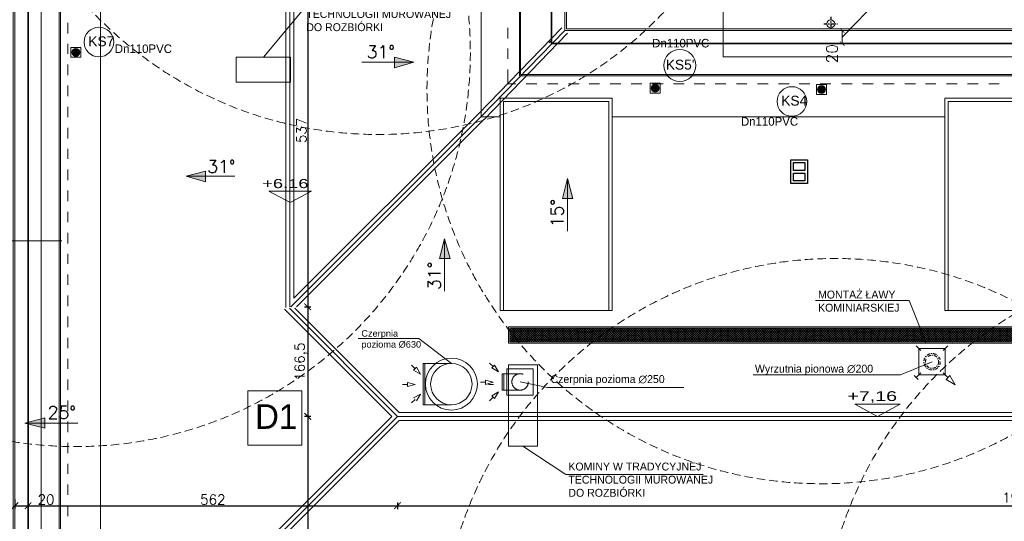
# Model space of a CAD drawing. Header units: millimetres. Extents: x -740 to 33545, y 5178 to 22494.
# Tile 69 of 250: x 13343 to 14840, y 6437 to 7201. Entities that reach past the tile are written whole.
import ezdxf
from ezdxf.lldxf.tags import DXFTag

# ---------------------------------------------------------------- set-up
doc = ezdxf.new("R2010")
doc.units = ezdxf.units.MM
doc.header["$MEASUREMENT"] = 0
for name, pattern in [('AUSGEZOGEN', [0]), ('DASH2', [19.05, 12.7, -6.35]), ('DASHDOT', [1, 0.5, -0.25, 0, -0.25]), ('DASHED2', [9.525, 6.35, -3.175]), ('STRICHPUNKTX2', [2, 1, -0.5, 0, -0.5])]:
    doc.linetypes.add(name, pattern=pattern)
doc.layers.get('Defpoints').update_dxf_attribs({"color": 252})
doc.layers.add('_B___I__', color=252, linetype='AUSGEZOGEN')
for name, color, linetype, lineweight in [('_IS_EKO_KS_Opis_piony', 7, 'Continuous', 15), ('_IS_EKO_KS_prow_w_bruzdach', 16, 'Continuous', 35), ('_IS_EKO_opis', 7, 'Continuous', 18), ('_IS_EKO_Wentylacja_Czerpnia', 252, 'Continuous', 20), ('_IS_EKO_Wentylacja_wyrzut', 252, 'Continuous', 20), ('A_l.przekrojowa', 252, 'Continuous', 30), ('A_l.przerywana', 252, 'ICAD_ISO03W100', 9), ('A_l.widokowa', 252, 'Continuous', 18), ('A_wymiarowanie', 252, 'Continuous', 9), ('k_wyburzenia widoczne', 252, 'PNEUMATIC2', 18), ('l. przerywana', 252, 'ICAD_ISO03W100', 9), ('l.przerywana', 252, 'ICAD_ISO03W100', 5), ('l.widokowa', 252, 'Continuous', 15), ('l.wypeĹ‚nien', 252, 'Continuous', 5), ('wymiarowanie', 252, 'Continuous', 9)]:
    doc.layers.add(name, color=color, linetype=linetype, lineweight=lineweight)
doc.styles.add('Arial', font='arial.ttf')
doc.styles.add('Arial$001H0', font='SIMPLEX')
doc.styles.add('PROFILE', font='GOTHIC.TTF', dxfattribs={"width": 0.8})
doc.styles.add('styl1', font='arial.ttf', dxfattribs={"height": 15})
doc.styles.add('styl2', font='simplex.shx')
doc.styles.add('TEKST WYMIAROWY', font='romans.shx', dxfattribs={"width": 0.6})
tags = doc.linetypes.add('ICAD_ISO03W100', pattern=[30, 12, -18]).pattern_tags.tags
tags[6:7] = [DXFTag(74, 4), DXFTag(75, 0), DXFTag(340, '0'), DXFTag(46, 1.0), DXFTag(50, 0.0), DXFTag(44, 0.0), DXFTag(45, 0.0)]
tags[4:5] = [DXFTag(74, 4), DXFTag(75, 0), DXFTag(340, '0'), DXFTag(46, 1.0), DXFTag(50, 0.0), DXFTag(44, 0.0), DXFTag(45, 0.0)]
doc.linetypes.add('PNEUMATIC2', pattern='A,0.5,-0.25,["//",Standard,S=0.2,R=0,X=-0.1,Y=-0.1],-0.25', length=1)
doc.dimstyles.new('Kopia I_1.100', dxfattribs={"dimtxt": 15, "dimasz": 10, "dimexe": 5, "dimexo": 1, "dimgap": 1.5, "dimtad": 1, "dimdec": 1, "dimrnd": 0.5, "dimtxsty": 'styl2', "dimblk": 'ARCHTICK', "dimcen": 5, "dimadec": 0, "dimazin": 0, "dimtfac": 1, "dimtdec": 1, "dimtmove": 0, "dimatfit": 3, "dimldrblk": 'ARCHTICK', "dimfxl": 0, "dimarcsym": 0})
doc.dimstyles.new('Skala 1-100', dxfattribs={"dimtxt": 17, "dimasz": 7, "dimexe": 1, "dimexo": 1, "dimgap": 1.5, "dimtad": 1, "dimdec": 1, "dimrnd": 0.5, "dimtxsty": 'styl2', "dimblk": 'ARCHTICK', "dimcen": 7, "dimadec": 0, "dimazin": 0, "dimtfac": 1, "dimtdec": 1, "dimtmove": 1, "dimatfit": 3, "dimldrblk": 'ARCHTICK', "dimfxl": 0, "dimlwd": -1, "dimlwe": -1, "dimarcsym": 0})

# ---------------------------------------------------------------- blocks, each defined once
blk = doc.blocks.new('_ArchTick')
at = {"color": 0, "linetype": 'ByBlock', "const_width": 0.15}
blk.add_lwpolyline([(-0.5, -0.5), (0.5, 0.5)], dxfattribs=at)
blk = doc.blocks.new('*D1316')
at = {"layer": 'Defpoints', "color": 0}
for p in [(14618.5, 7184.5), (14593.9, 7164.5), (14618.5, 7164.5)]:
    blk.add_point(p, dxfattribs=at)
at = {"layer": 'wymiarowanie', "color": 0}
for p, q in [((14608.9, 7184.5), (14592.9, 7184.5)), ((14593.9, 7184.5), (14593.9, 7164.5)), ((14608.9, 7164.5), (14592.9, 7164.5))]:
    blk.add_line(p, q, dxfattribs=at)
at = {"layer": 'wymiarowanie', "color": 0, "xscale": 7, "yscale": 7, "zscale": 7}
for p, rotation in [((14593.9, 7184.5), 90), ((14593.9, 7164.5), 270)]:
    blk.add_blockref('_ArchTick', p, dxfattribs=dict(at, rotation=rotation))
at = {"layer": 'wymiarowanie', "color": 0, "insert": (14578.5, 7149.2), "char_height": 17, "attachment_point": 5, "rotation": 90, "style": 'styl2'}
blk.add_mtext('20', dxfattribs=at)
blk = doc.blocks.new('*D1781')
at = {"layer": 'Defpoints', "color": 0}
for p in [(13336, 6497.7), (13356, 6497.7), (13356, 6461.2)]:
    blk.add_point(p, dxfattribs=at)
at = {"layer": 'wymiarowanie', "color": 0, "lineweight": -2}
for p, q in [((13336, 6471.2), (13336, 6456.2)), ((13356, 6471.2), (13356, 6456.2)), ((13336, 6461.2), (13356, 6461.2)), ((13356, 6461.2), (13395.7, 6461.2))]:
    blk.add_line(p, q, dxfattribs=at)
at = {"layer": 'wymiarowanie', "color": 0, "lineweight": -2, "xscale": 10, "yscale": 10, "zscale": 10, "rotation": 180}
blk.add_blockref('_ArchTick', (13336, 6461.2), dxfattribs=at)
at = {"layer": 'wymiarowanie', "color": 0, "lineweight": -2, "xscale": 10, "yscale": 10, "zscale": 10}
blk.add_blockref('_ArchTick', (13356, 6461.2), dxfattribs=at)
at = {"layer": 'wymiarowanie', "color": 0, "insert": (13383.3, 6470.6), "char_height": 15, "attachment_point": 5, "style": 'styl2'}
blk.add_mtext('20', dxfattribs=at)
blk = doc.blocks.new('*D1782')
at = {"layer": 'Defpoints', "color": 0}
for p in [(13917.8, 6597.2), (13356, 6497.7), (13917.8, 6461.2)]:
    blk.add_point(p, dxfattribs=at)
at = {"layer": 'wymiarowanie', "color": 0, "lineweight": -2}
for p, q in [((13356, 6466.2), (13356, 6456.2)), ((13356, 6461.2), (13917.8, 6461.2)), ((13917.8, 6466.2), (13917.8, 6456.2))]:
    blk.add_line(p, q, dxfattribs=at)
at = {"layer": 'wymiarowanie', "color": 0, "lineweight": -2, "xscale": 10, "yscale": 10, "zscale": 10, "rotation": 180}
blk.add_blockref('_ArchTick', (13356, 6461.2), dxfattribs=at)
at = {"layer": 'wymiarowanie', "color": 0, "lineweight": -2, "xscale": 10, "yscale": 10, "zscale": 10}
blk.add_blockref('_ArchTick', (13917.8, 6461.2), dxfattribs=at)
at = {"layer": 'wymiarowanie', "color": 0, "insert": (13636.9, 6470.6), "char_height": 15, "attachment_point": 5, "style": 'styl2'}
blk.add_mtext('562', dxfattribs=at)
blk = doc.blocks.new('*D1783')
at = {"layer": 'Defpoints', "color": 0}
for p in [(13917.8, 6597.2), (15827.5, 6597.2), (15827.5, 6461.2)]:
    blk.add_point(p, dxfattribs=at)
at = {"layer": 'wymiarowanie', "color": 0, "lineweight": -2}
for p, q in [((13917.8, 6466.2), (13917.8, 6456.2)), ((13917.8, 6461.2), (15827.5, 6461.2)), ((15827.5, 6466.2), (15827.5, 6456.2))]:
    blk.add_line(p, q, dxfattribs=at)
at = {"layer": 'wymiarowanie', "color": 0, "lineweight": -2, "xscale": 10, "yscale": 10, "zscale": 10, "rotation": 180}
blk.add_blockref('_ArchTick', (13917.8, 6461.2), dxfattribs=at)
at = {"layer": 'wymiarowanie', "color": 0, "lineweight": -2, "xscale": 10, "yscale": 10, "zscale": 10}
blk.add_blockref('_ArchTick', (15827.5, 6461.2), dxfattribs=at)
at = {"layer": 'wymiarowanie', "color": 0, "insert": (14872.6, 6471.3), "char_height": 15, "attachment_point": 5, "style": 'styl2'}
blk.add_mtext('1909,5', dxfattribs=at)
blk = doc.blocks.new('*D1787')
at = {"layer": 'Defpoints', "color": 0}
for p in [(13754.1, 7300.9), (13755.5, 6763.9), (13781.2, 6763.9)]:
    blk.add_point(p, dxfattribs=at)
at = {"layer": 'wymiarowanie', "color": 0, "lineweight": -2}
for p, q in [((13776.2, 7300.9), (13786.2, 7300.9)), ((13781.2, 7300.9), (13781.2, 6763.9)), ((13776.2, 6763.9), (13786.2, 6763.9))]:
    blk.add_line(p, q, dxfattribs=at)
at = {"layer": 'wymiarowanie', "color": 0, "lineweight": -2, "xscale": 10, "yscale": 10, "zscale": 10}
for p, rotation in [((13781.2, 7300.9), 90), ((13781.2, 6763.9), 270)]:
    blk.add_blockref('_ArchTick', p, dxfattribs=dict(at, rotation=rotation))
at = {"layer": 'wymiarowanie', "color": 0, "insert": (13771.8, 7032.4), "char_height": 15, "attachment_point": 5, "rotation": 90, "style": 'styl2'}
blk.add_mtext('537', dxfattribs=at)
blk = doc.blocks.new('*D1788')
at = {"layer": 'Defpoints', "color": 0}
for p in [(13755.5, 6763.9), (13781.2, 6597.2), (13917.8, 6597.2)]:
    blk.add_point(p, dxfattribs=at)
at = {"layer": 'wymiarowanie', "color": 0, "lineweight": -2}
for p, q in [((13776.2, 6763.9), (13786.2, 6763.9)), ((13781.2, 6763.9), (13781.2, 6597.2)), ((13786.2, 6597.2), (13776.2, 6597.2))]:
    blk.add_line(p, q, dxfattribs=at)
at = {"layer": 'wymiarowanie', "color": 0, "lineweight": -2, "xscale": 10, "yscale": 10, "zscale": 10}
for p, rotation in [((13781.2, 6763.9), 90), ((13781.2, 6597.2), 270)]:
    blk.add_blockref('_ArchTick', p, dxfattribs=dict(at, rotation=rotation))
at = {"layer": 'wymiarowanie', "color": 0, "insert": (13771.2, 6680.5), "char_height": 15, "attachment_point": 5, "rotation": 90, "style": 'styl2'}
blk.add_mtext('166,5', dxfattribs=at)
blk = doc.blocks.new('*D1789')
at = {"layer": 'Defpoints', "color": 0}
for p in [(13917.8, 6597.2), (13781.2, 6029.8), (13808.4, 6029.8)]:
    blk.add_point(p, dxfattribs=at)
at = {"layer": 'wymiarowanie', "color": 0, "lineweight": -2}
for p, q in [((13786.2, 6597.2), (13776.2, 6597.2)), ((13781.2, 6597.2), (13781.2, 6029.8)), ((13786.2, 6029.8), (13776.2, 6029.8))]:
    blk.add_line(p, q, dxfattribs=at)
at = {"layer": 'wymiarowanie', "color": 0, "lineweight": -2, "xscale": 10, "yscale": 10, "zscale": 10}
for p, rotation in [((13781.2, 6597.2), 90), ((13781.2, 6029.8), 270)]:
    blk.add_blockref('_ArchTick', p, dxfattribs=dict(at, rotation=rotation))
at = {"layer": 'wymiarowanie', "color": 0, "insert": (13771.2, 6313.5), "char_height": 15, "attachment_point": 5, "rotation": 90, "style": 'styl2'}
blk.add_mtext('567,5', dxfattribs=at)
blk = doc.blocks.new('*D1820')
at = {"layer": 'Defpoints', "color": 0}
for p in [(13917.8, 6634.2), (13356, 6143.1), (13917.8, 5888.7)]:
    blk.add_point(p, dxfattribs=at)
at = {"layer": 'wymiarowanie', "color": 0, "lineweight": -2}
for p, q in [((13356, 5893.7), (13356, 5883.7)), ((13356, 5888.7), (13917.8, 5888.7)), ((13917.8, 5893.7), (13917.8, 5883.7))]:
    blk.add_line(p, q, dxfattribs=at)
at = {"layer": 'wymiarowanie', "color": 0, "lineweight": -2, "xscale": 10, "yscale": 10, "zscale": 10, "rotation": 180}
blk.add_blockref('_ArchTick', (13356, 5888.7), dxfattribs=at)
at = {"layer": 'wymiarowanie', "color": 0, "lineweight": -2, "xscale": 10, "yscale": 10, "zscale": 10}
blk.add_blockref('_ArchTick', (13917.8, 5888.7), dxfattribs=at)
at = {"layer": 'wymiarowanie', "color": 0, "insert": (13636.9, 5898), "char_height": 15, "attachment_point": 5, "style": 'styl2'}
blk.add_mtext('562', dxfattribs=at)
blk = doc.blocks.new('*D1826')
at = {"layer": 'Defpoints', "color": 0}
for p in [(13160.3, 6763.9), (13186.1, 6597.2), (13917.8, 6597.2)]:
    blk.add_point(p, dxfattribs=at)
at = {"layer": 'wymiarowanie', "color": 0, "lineweight": -2}
for p, q in [((13181.1, 6763.9), (13191.1, 6763.9)), ((13186.1, 6763.9), (13186.1, 6597.2)), ((13191.1, 6597.2), (13181.1, 6597.2))]:
    blk.add_line(p, q, dxfattribs=at)
at = {"layer": 'wymiarowanie', "color": 0, "lineweight": -2, "xscale": 10, "yscale": 10, "zscale": 10}
for p, rotation in [((13186.1, 6763.9), 90), ((13186.1, 6597.2), 270)]:
    blk.add_blockref('_ArchTick', p, dxfattribs=dict(at, rotation=rotation))
at = {"layer": 'wymiarowanie', "color": 0, "insert": (13176, 6680.5), "char_height": 15, "attachment_point": 5, "rotation": 90, "style": 'styl2'}
blk.add_mtext('166,5', dxfattribs=at)
blk = doc.blocks.new('*D1827')
at = {"layer": 'Defpoints', "color": 0}
for p in [(13917.8, 6597.2), (13186.1, 6029.8), (13213.2, 6029.8)]:
    blk.add_point(p, dxfattribs=at)
at = {"layer": 'wymiarowanie', "color": 0, "lineweight": -2}
for p, q in [((13191.1, 6597.2), (13181.1, 6597.2)), ((13186.1, 6597.2), (13186.1, 6029.8)), ((13191.1, 6029.8), (13181.1, 6029.8))]:
    blk.add_line(p, q, dxfattribs=at)
at = {"layer": 'wymiarowanie', "color": 0, "lineweight": -2, "xscale": 10, "yscale": 10, "zscale": 10}
for p, rotation in [((13186.1, 6597.2), 90), ((13186.1, 6029.8), 270)]:
    blk.add_blockref('_ArchTick', p, dxfattribs=dict(at, rotation=rotation))
at = {"layer": 'wymiarowanie', "color": 0, "insert": (13176, 6313.5), "char_height": 15, "attachment_point": 5, "rotation": 90, "style": 'styl2'}
blk.add_mtext('567,5', dxfattribs=at)
blk = doc.blocks.new('*D1850')
at = {"layer": 'Defpoints', "color": 0}
for p in [(13917.8, 6634.2), (15827.5, 6634.2), (15827.5, 5888.7)]:
    blk.add_point(p, dxfattribs=at)
at = {"layer": 'wymiarowanie', "color": 0, "lineweight": -2}
for p, q in [((13917.8, 5893.7), (13917.8, 5883.7)), ((13917.8, 5888.7), (15827.5, 5888.7)), ((15827.5, 5893.7), (15827.5, 5883.7))]:
    blk.add_line(p, q, dxfattribs=at)
at = {"layer": 'wymiarowanie', "color": 0, "lineweight": -2, "xscale": 10, "yscale": 10, "zscale": 10, "rotation": 180}
blk.add_blockref('_ArchTick', (13917.8, 5888.7), dxfattribs=at)
at = {"layer": 'wymiarowanie', "color": 0, "lineweight": -2, "xscale": 10, "yscale": 10, "zscale": 10}
blk.add_blockref('_ArchTick', (15827.5, 5888.7), dxfattribs=at)
at = {"layer": 'wymiarowanie', "color": 0, "insert": (14872.6, 5898.7), "char_height": 15, "attachment_point": 5, "style": 'styl2'}
blk.add_mtext('1909,5', dxfattribs=at)

msp = doc.modelspace()

# ---------------------------------------------------------------- hatches: boundary and pattern name
at = {"layer": '_IS_EKO_KS_prow_w_bruzdach'}
for points in [[(13434.02, 7151.24, 1), (13423.02, 7151.24, 1)], [(14315.06, 7096.7, 1), (14304.06, 7096.7, 1)], [(14568.06, 7094.7, 1), (14557.06, 7094.7, 1)]]:
    msp.add_hatch(color=256, dxfattribs=at).paths.add_polyline_path(points)
at = {"layer": 'l.widokowa'}
for points in [[(13942.81, 7136.36), (13913.22, 7143.97), (13913.22, 7127.91)], [(13596.24, 6962.84), (13625.83, 6954.38), (13625.83, 6970.44)], [(14176.11, 6959.46), (14168.5, 6929.03), (14184.56, 6929.03)], [(13989.3, 6867.32), (13981.69, 6837.73), (13997.75, 6837.73)], [(13351.11, 6586.69), (13381.54, 6579.08), (13381.54, 6595.14)]]:
    msp.add_hatch(color=256, dxfattribs=at).paths.add_polyline_path(points)
at = {"layer": 'l.wypeĹ‚nien'}
h = msp.add_hatch(dxfattribs=at)
h.set_pattern_fill('ANSI37', color=256, scale=20, style=0)
h.set_pattern_definition([(45, (-133.7189, 32.6354), (-1.76776695, 1.76776695), []), (135, (-133.7189, 32.6354), (-1.76776695, -1.76776695), [])])
h.paths.add_polyline_path([(14088.51, 6731.44), (15900.33, 6731.44), (15900.33, 6710.44), (14088.51, 6710.44)])

# ---------------------------------------------------------------- linework, layer by layer
at = {"layer": '_B___I__', "linetype": 'STRICHPUNKTX2', "ltscale": 5}
for p, q in [((14576.55, 7205.15), (14576.55, 7184.15)), ((14566.05, 7194.65), (14587.05, 7194.65))]:
    msp.add_line(p, q, dxfattribs=at)
at = {"layer": '_IS_EKO_KS_Opis_piony'}
for centre, radius in [((13463.72, 7166.88), 22.5), ((14347.08, 7131.29), 24.26), ((14517.48, 7076.47), 22.5)]:
    msp.add_circle(centre, radius, dxfattribs=at)
at = {"layer": '_IS_EKO_KS_prow_w_bruzdach'}
msp.add_line((13428.51, 7151.23), (13424.96, 7154.78), dxfattribs=at)
at = {"layer": '_IS_EKO_KS_prow_w_bruzdach', "color": 251, "lineweight": 15}
for points in [[(13421.02, 7143.74), (13436.02, 7143.74), (13436.02, 7158.74), (13421.02, 7158.74)], [(14302.06, 7089.2), (14317.06, 7089.2), (14317.06, 7104.2), (14302.06, 7104.2)], [(14555.06, 7087.2), (14570.06, 7087.2), (14570.06, 7102.2), (14555.06, 7102.2)]]:
    msp.add_lwpolyline(points, close=True, dxfattribs=at)
at = {"layer": '_IS_EKO_KS_prow_w_bruzdach', "linetype": 'DASH2', "lineweight": 5}
for centre in [(13888.52, 7626.24), (13428.52, 7151.24), (14562.56, 7094.7), (14583.7, 6237.48), (15163.08, 6237.48)]:
    msp.add_circle(centre, 600, dxfattribs=at)
at = {"layer": '_IS_EKO_KS_prow_w_bruzdach'}
for centre in [(13428.52, 7151.24), (14309.56, 7096.7), (14562.56, 7094.7)]:
    msp.add_circle(centre, 5.5, dxfattribs=at)
at = {"layer": '_IS_EKO_Wentylacja_Czerpnia'}
for p, q in [((13939.18, 6675.01), (13944.5, 6669.68)), ((13946.68, 6671.86), (13942.32, 6667.5)), ((13942.32, 6667.5), (13952.65, 6661.54)), ((13942.32, 6667.5), (13952.65, 6661.54)), ((13952.65, 6661.54), (13946.68, 6671.86)), ((13952.65, 6661.54), (13946.68, 6671.86)), ((13952.65, 6661.54), (13946.68, 6671.86)), ((13933.05, 6648.76), (13944.56, 6645.68)), ((13933.05, 6642.59), (13933.05, 6648.76)), ((13933.05, 6642.59), (13933.05, 6648.76)), ((13933.05, 6642.59), (13933.05, 6648.76)), ((13933.05, 6648.76), (13944.56, 6645.68)), ((13925.51, 6645.68), (13933.05, 6645.68)), ((13944.56, 6645.68), (13933.05, 6642.59)), ((13944.56, 6645.68), (13933.05, 6642.59)), ((13944.56, 6645.68), (13933.05, 6642.59)), ((14056.11, 6645.68), (14063.65, 6645.68)), ((13939.18, 6617.68), (13944.5, 6623)), ((13942.32, 6625.19), (13952.65, 6631.15)), ((13952.65, 6631.15), (13946.68, 6620.82)), ((13952.65, 6631.15), (13946.68, 6620.82))]:
    msp.add_line(p, q, dxfattribs=at)
at = {"layer": '_IS_EKO_Wentylacja_Czerpnia', "ltscale": 10}
for p, q in [((13999.66, 6677.85), (13959.16, 6677.85)), ((13999.66, 6614.85), (13959.16, 6614.85))]:
    msp.add_line(p, q, dxfattribs=at)
msp.add_lwpolyline([(13959.16, 6614.85), (13959.16, 6677.85), (13957, 6677.85), (13957, 6614.85)], close=True, dxfattribs=at)
at = {"layer": '_IS_EKO_Wentylacja_Czerpnia', "const_width": 0.0148}
msp.add_lwpolyline([(13952.65, 6631.15), (13946.68, 6620.82), (13942.32, 6625.19)], close=True, dxfattribs=at)
at = {"layer": '_IS_EKO_Wentylacja_Czerpnia', "ltscale": 10}
for radius in [39.5, 31.5]:
    msp.add_circle((13999.66, 6646.35), radius, dxfattribs=at)
at = {"layer": '_IS_EKO_Wentylacja_wyrzut', "ltscale": 10}
for p, q in [((14713.68, 6697.4), (14706.58, 6704.5)), ((14747.71, 6697.4), (14754.81, 6704.5)), ((14713.68, 6663.37), (14706.58, 6656.27)), ((14747.71, 6663.37), (14754.81, 6656.27)), ((14709.49, 6653.36), (14703.67, 6659.18)), ((14751.9, 6653.36), (14757.72, 6659.18)), ((14751.9, 6653.36), (14757.72, 6659.18)), ((14765.67, 6645.41), (14751.9, 6653.36)), ((14765.67, 6645.41), (14751.9, 6653.36)), ((14757.72, 6659.18), (14765.67, 6645.41))]:
    msp.add_line(p, q, dxfattribs=at)
at = {"layer": '_IS_EKO_Wentylacja_wyrzut', "ltscale": 10, "const_width": 0.0198}
for points in [[(14695.72, 6715.36), (14703.67, 6701.59), (14709.49, 6707.41)], [(14765.67, 6715.36), (14757.72, 6701.59), (14751.9, 6707.41)], [(14695.72, 6645.41), (14709.49, 6653.36), (14703.67, 6659.18)], [(14765.67, 6645.41), (14751.9, 6653.36), (14757.72, 6659.18)]]:
    msp.add_lwpolyline(points, close=True, dxfattribs=at)
at = {"layer": '_IS_EKO_Wentylacja_wyrzut', "linetype": 'DASHDOT', "ltscale": 10}
for radius in [12.5, 10]:
    msp.add_circle((14730.7, 6680.38), radius, dxfattribs=at)
at = {"layer": 'A_l.przekrojowa'}
msp.add_lwpolyline([(14541.06, 6951.5), (14516.06, 6951.5), (14516.06, 6987.5), (14541.06, 6987.5)], close=True, dxfattribs=at)
at = {"layer": 'A_l.przekrojowa', "ltscale": 0.3}
for points in [[(14537.06, 6971.5), (14520.06, 6971.5), (14520.06, 6983.5), (14537.06, 6983.5)], [(14537.06, 6955.5), (14520.06, 6955.5), (14520.06, 6967.5), (14537.06, 6967.5)]]:
    msp.add_lwpolyline(points, close=True, dxfattribs=at)
at = {"layer": 'A_l.przerywana', "lineweight": 9}
msp.add_line((13754.06, 6763.86), (13754.06, 7300.88), dxfattribs=at)
at = {"layer": 'A_l.przerywana'}
for p, q in [((14045.04, 7053.41), (14172.1, 7184.54)), ((13755.49, 6763.86), (14045.04, 7053.41)), ((13917.79, 6597.17), (13753.29, 6761.66)), ((13466.07, 6145.45), (13917.79, 6597.17)), ((15827.46, 6597.17), (13917.79, 6597.17))]:
    msp.add_line(p, q, dxfattribs=at)
at = {"layer": 'A_l.przerywana', "lineweight": 35}
msp.add_lwpolyline([(13356.02, 7698.92), (13356.02, 6029.8), (16391.16, 6029.8), (16391.16, 7704.71), (15595.09, 7704.71), (15595.09, 7164.54), (14152.1, 7164.54), (14152.1, 7698.92)], close=True, dxfattribs=at)
at = {"layer": 'A_l.przerywana', "ltscale": 0.5}
for points in [[(14078.71, 7076.48), (14238.94, 7076.48), (14238.94, 6758.28), (14078.71, 6758.28)], [(14755.2, 7076.48), (15015.33, 7076.48), (15015.33, 6758.28), (14755.2, 6758.28)]]:
    msp.add_lwpolyline(points, close=True, dxfattribs=at)
at = {"layer": 'A_l.widokowa', "linetype": 'DASHED2', "ltscale": 10}
for p, q in [((14710.7, 6700.38), (14710.7, 6660.38)), ((14710.7, 6700.38), (14750.7, 6700.38)), ((14750.7, 6700.38), (14750.7, 6660.38)), ((14084.21, 6669.7), (14084.21, 6629.7)), ((14084.21, 6669.7), (14124.21, 6669.7)), ((14124.21, 6669.7), (14124.21, 6629.7)), ((14104.21, 6662.2), (14079.31, 6662.2)), ((14710.7, 6660.38), (14750.7, 6660.38)), ((14104.21, 6637.2), (14079.31, 6637.2)), ((14084.21, 6629.7), (14124.21, 6629.7))]:
    msp.add_line(p, q, dxfattribs=at)
at = {"layer": 'A_l.widokowa'}
for p, q in [((14057.83, 6678.37), (14063.15, 6673.04)), ((14065.34, 6675.22), (14060.97, 6670.86)), ((14060.97, 6670.86), (14071.3, 6664.89)), ((14060.97, 6670.86), (14071.3, 6664.89)), ((14071.3, 6664.89), (14065.34, 6675.22)), ((14071.3, 6664.89), (14065.34, 6675.22)), ((14071.3, 6664.89), (14065.34, 6675.22)), ((14044.16, 6649.03), (14051.7, 6649.03)), ((14051.7, 6652.12), (14063.21, 6649.03)), ((14051.7, 6652.12), (14063.21, 6649.03)), ((14051.7, 6645.95), (14051.7, 6652.12)), ((14051.7, 6645.95), (14051.7, 6652.12)), ((14051.7, 6645.95), (14051.7, 6652.12)), ((14063.21, 6649.03), (14051.7, 6645.95)), ((14063.21, 6649.03), (14051.7, 6645.95)), ((14063.21, 6649.03), (14051.7, 6645.95)), ((14060.97, 6628.54), (14071.3, 6634.5)), ((14071.3, 6634.5), (14065.34, 6624.18)), ((14071.3, 6634.5), (14065.34, 6624.18)), ((14057.83, 6621.03), (14063.15, 6626.36)), ((14065.34, 6624.18), (14060.97, 6628.54)), ((14065.34, 6624.18), (14060.97, 6628.54))]:
    msp.add_line(p, q, dxfattribs=at)
for points in [[(13333.52, 7721.42), (13333.52, 6007.3), (16413.66, 6007.3), (16413.66, 7727.21), (15572.59, 7727.21), (15572.59, 7187.04), (14174.6, 7187.04), (14174.6, 7721.42)], [(13336.02, 7718.92), (13336.02, 6009.8), (16411.16, 6009.8), (16411.16, 7724.71), (15575.09, 7724.71), (15575.09, 7184.54), (14172.1, 7184.54), (14172.1, 7718.92)], [(13403.09, 7651.85), (13403.09, 6076.86), (16344.1, 6076.86), (16344.1, 7657.65), (15642.15, 7657.65), (15642.15, 7117.47), (14105.03, 7117.47), (14105.03, 7651.85)], [(13405.09, 7649.85), (13405.09, 6078.86), (16342.1, 6078.86), (16342.1, 7655.65), (15644.15, 7655.65), (15644.15, 7115.47), (14103.03, 7115.47), (14103.03, 7649.85)]]:
    msp.add_lwpolyline(points, close=True, dxfattribs=at)
at = {"layer": 'A_l.widokowa', "ltscale": 0.5}
for points in [[(14073.71, 7081.48), (14243.94, 7081.48), (14243.94, 6758.28), (14073.71, 6758.28)], [(14750.2, 7081.48), (15020.33, 7081.48), (15020.33, 6758.28), (14750.2, 6758.28)]]:
    msp.add_lwpolyline(points, close=True, dxfattribs=at)
at = {"layer": 'A_l.widokowa', "ltscale": 10}
msp.add_lwpolyline([(14079.31, 6637.2), (14079.31, 6662.2), (14077.15, 6662.2), (14077.15, 6637.2)], close=True, dxfattribs=at)
at = {"layer": 'A_l.widokowa', "const_width": 0.0148}
msp.add_lwpolyline([(14071.3, 6634.5), (14065.34, 6624.18), (14060.97, 6628.54)], close=True, dxfattribs=at)
at = {"layer": 'A_l.widokowa', "linetype": 'DASHED2', "ltscale": 10}
msp.add_circle((14104.21, 6649.7), 12.5, dxfattribs=at)
at = {"layer": 'A_wymiarowanie'}
for p, q in [((14553.61, 6773.37), (14695.61, 6773.37)), ((14695.61, 6773.37), (14721.7, 6708.44)), ((14108.48, 6552.03), (14173.95, 6508.55)), ((14173.95, 6508.55), (14382.61, 6508.55))]:
    msp.add_line(p, q, dxfattribs=at)
msp.add_lwpolyline([(13772.46, 6553.54), (13689.96, 6553.54), (13689.96, 6636.04), (13772.46, 6636.04), (13772.46, 6553.54)], dxfattribs=at)
at = {"layer": 'k_wyburzenia widoczne', "ltscale": 15}
for p, q in [((14130.46, 6675.44), (14086.51, 6675.44)), ((14086.51, 6675.44), (14086.51, 6552.03)), ((14130.46, 6552.03), (14130.46, 6675.44)), ((14086.51, 6552.03), (14130.46, 6552.03))]:
    msp.add_line(p, q, dxfattribs=at)
for points in [[(13755.24, 7143.74), (13672.27, 7143.74)], [(13672.27, 7143.74), (13672.27, 7105.64)], [(13755.24, 7105.64), (13755.24, 7143.74)], [(13672.27, 7105.64), (13755.24, 7105.64)]]:
    msp.add_lwpolyline(points, dxfattribs=at)
at = {"layer": 'l. przerywana', "ltscale": 0.2}
msp.add_circle((14576.55, 7194.65), 6, dxfattribs=at)
at = {"layer": 'l.przerywana'}
msp.add_lwpolyline([(14413.02, 7678.92), (13376.02, 7678.92), (13376.02, 6049.8), (16371.16, 6049.8), (16371.16, 7684.71), (15615.09, 7684.71), (15615.09, 7144.54), (14413.02, 7144.54), (14413.02, 7678.92), (13376.02, 7678.92)], dxfattribs=at)
at = {"layer": 'l.widokowa', "linetype": 'Continuous', "lineweight": 9}
for p, q in [((13466.07, 7592.57), (13466.07, 6145.45)), ((13466.07, 6145.45), (13466.07, 7592.57)), ((14044.91, 7592.57), (14044.91, 7053.28)), ((13748.06, 6762.8), (13748.06, 7298.39)), ((13760.06, 6776.92), (13760.06, 7298.39)), ((13416.2, 7180.07), (13416.2, 7196.13)), ((14085.66, 7188.53), (14085.66, 7172.47)), ((13416.2, 7148.8), (13416.2, 7164.01)), ((14085.66, 7157.25), (14085.66, 7141.19)), ((14149.9, 7167.4), (14148.21, 7165.7)), ((14149.9, 7168.24), (14149.9, 7167.4)), ((13416.2, 7116.68), (13416.2, 7132.74)), ((13863.35, 7136.36), (13942.81, 7136.36)), ((14085.66, 7125.13), (14085.66, 7103.15)), ((13416.2, 7084.56), (13416.2, 7100.62)), ((14085.66, 7103.15), (14097.49, 7103.15)), ((14113.55, 7103.15), (14129.62, 7103.15)), ((14145.68, 7103.15), (14161.74, 7103.15)), ((14177.8, 7103.15), (14193.86, 7103.15)), ((14209.07, 7103.15), (14225.13, 7103.15)), ((14241.19, 7103.15), (14257.25, 7103.15)), ((14273.31, 7103.15), (14289.37, 7103.15)), ((14305.43, 7103.15), (14321.49, 7103.15)), ((14337.55, 7103.15), (14353.62, 7103.15)), ((14368.83, 7103.15), (14384.89, 7103.15)), ((14400.95, 7103.15), (14417.01, 7103.15)), ((14433.07, 7103.15), (14449.13, 7103.15)), ((14465.19, 7103.15), (14481.25, 7103.15)), ((14497.31, 7103.15), (14513.37, 7103.15)), ((14528.59, 7103.15), (14544.65, 7103.15)), ((14560.71, 7103.15), (14576.77, 7103.15)), ((14592.83, 7103.15), (14608.89, 7103.15)), ((14624.95, 7103.15), (14641.01, 7103.15)), ((14657.07, 7103.15), (14673.13, 7103.15)), ((14689.19, 7103.15), (14705.25, 7103.15)), ((14720.47, 7103.15), (14736.53, 7103.15)), ((14752.59, 7103.15), (14768.65, 7103.15)), ((14784.71, 7103.15), (14800.77, 7103.15)), ((14816.83, 7103.15), (14832.89, 7103.15)), ((13416.2, 7052.44), (13416.2, 7068.5)), ((14073.71, 7053.28), (14044.91, 7053.28)), ((14044.91, 7053.28), (14073.71, 7053.28)), ((14750.2, 7053.28), (14243.94, 7053.28)), ((14243.94, 7053.28), (14750.2, 7053.28)), ((13416.2, 7020.32), (13416.2, 7036.38)), ((13416.2, 6989.04), (13416.2, 7004.26)), ((13416.2, 6956.92), (13416.2, 6972.98)), ((13670.63, 6962.84), (13596.24, 6962.84)), ((14176.11, 6879.15), (14176.11, 6959.46)), ((13416.2, 6924.8), (13416.2, 6940.86)), ((13416.2, 6892.68), (13416.2, 6908.74)), ((13416.2, 6860.56), (13416.2, 6876.62)), ((13989.3, 6787.86), (13989.3, 6867.32)), ((13416.2, 6829.28), (13416.2, 6844.5)), ((13416.2, 6797.16), (13416.2, 6813.22)), ((13416.2, 6765.04), (13416.2, 6781.1)), ((13909.3, 6597.17), (13745.86, 6760.61)), ((13920.27, 6603.17), (13761.78, 6761.66)), ((13416.2, 6732.92), (13416.2, 6748.98)), ((13416.2, 6700.8), (13416.2, 6716.86)), ((13416.2, 6669.52), (13416.2, 6684.74)), ((13416.2, 6637.4), (13416.2, 6653.46)), ((13416.2, 6605.28), (13416.2, 6621.34)), ((15018.01, 6603.17), (13920.27, 6603.17)), ((13416.2, 6573.16), (13416.2, 6589.22)), ((13461.83, 6149.69), (13909.3, 6597.17)), ((13470.31, 6141.2), (13920.27, 6591.17)), ((15018.01, 6591.17), (13920.27, 6591.17)), ((13431.41, 6586.69), (13351.11, 6586.69)), ((13416.2, 6541.04), (13416.2, 6557.1)), ((13416.2, 6509.76), (13416.2, 6524.98)), ((13416.2, 6477.64), (13416.2, 6493.7)), ((13416.2, 6445.52), (13416.2, 6461.58))]:
    msp.add_line(p, q, dxfattribs=at)
at = {"layer": 'l.widokowa'}
for p, q in [((14040.73, 7057.59), (14167.79, 7188.71)), ((14049.35, 7049.24), (14176.41, 7180.36)), ((13760.06, 6776.92), (14040.8, 7057.66)), ((13763.97, 6763.86), (14049.28, 7049.17))]:
    msp.add_line(p, q, dxfattribs=at)
at = {"layer": 'l.widokowa', "linetype": 'Continuous', "lineweight": 9}
for points in [[(13942.81, 7136.36), (13913.22, 7143.97), (13913.22, 7127.91)], [(13596.24, 6962.84), (13625.83, 6954.38), (13625.83, 6970.44)], [(14176.11, 6959.46), (14168.5, 6929.03), (14184.56, 6929.03)], [(13989.3, 6867.32), (13981.69, 6837.73), (13997.75, 6837.73)], [(13351.11, 6586.69), (13381.54, 6579.08), (13381.54, 6595.14)]]:
    msp.add_lwpolyline(points, close=True, dxfattribs=at)
at = {"layer": 'l.widokowa'}
for points in [[(14086.51, 6733.44), (15902.33, 6733.44), (15902.33, 6708.44), (14086.51, 6708.44)], [(14088.51, 6731.44), (15900.33, 6731.44), (15900.33, 6710.44), (14088.51, 6710.44)]]:
    msp.add_lwpolyline(points, close=True, dxfattribs=at)
at = {"layer": 'wymiarowanie'}
for p, q in [((14593.89, 7174.54), (14763.55, 7350.28)), ((13775.38, 7217.22), (13713.75, 7143.74)), ((13256.87, 6864.36), (13407.09, 6864.36))]:
    msp.add_line(p, q, dxfattribs=at)
at = {"layer": 'wymiarowanie', "ltscale": 10}
for p, q in [((13857.97, 6715.71), (13950.12, 6715.71)), ((13999.66, 6677.85), (13950.12, 6715.71)), ((14682.67, 6660.24), (14730.7, 6680.38)), ((14104.21, 6649.7), (14145.65, 6641.4)), ((14458.73, 6660.24), (14682.67, 6660.24)), ((14145.65, 6641.4), (14353.18, 6641.4))]:
    msp.add_line(p, q, dxfattribs=at)
at = {"layer": 'wymiarowanie', "linetype": 'ByBlock'}
for points in [[(13754.58, 6922.76), (13786.88, 6940.13), (13722.29, 6940.13)], [(14647.59, 6597.17), (14682.19, 6615.78), (14612.99, 6615.78)]]:
    msp.add_lwpolyline(points, close=True, dxfattribs=at)
at = {"layer": 'wymiarowanie'}
for points in [[(15730.59, 6733.44), (14086.51, 6733.44)], [(15730.59, 6708.44), (14086.51, 6708.44)]]:
    msp.add_lwpolyline(points, dxfattribs=at)

# ---------------------------------------------------------------- texts
at = {"layer": '_IS_EKO_KS_Opis_piony', "char_height": 15, "width": 90.8909, "attachment_point": 1, "style": 'TEKST WYMIAROWY'}
for s, insert in [('\\fArial|b0|i0|c0|p0;\\W1;KS7', (13447.49, 7175.6)), ("\\fArial|b0|i0|c0|p0;\\W1;KS5'", (14325.67, 7140)), ('\\fArial|b0|i0|c0|p0;\\W1;KS4', (14501.25, 7085.19))]:
    msp.add_mtext(s, dxfattribs=dict(at, insert=insert))
at = {"layer": '_IS_EKO_opis', "linetype": 'ByBlock'}
for p in [(13487.84, 7150.26), (14304.96, 7158.71), (14440.01, 7039.56)]:
    msp.add_text('Dn110PVC', height=13, dxfattribs=at).set_placement(p)
at = {"layer": 'A_wymiarowanie', "attachment_point": 1, "style": 'styl1'}
for s, insert, char_height, width in [('{\\fCentury Gothic|b0|i0|c238|p34;KOMINY W TRADYCYJNEJ TECHNOLOGII MUROWANEJ DO ROZBIÓRKI}', (13779.03, 7235.55), 12, 223.2778), ('{\\fCentury Gothic|b0|i0|c238|p34;MONTAŻ ŁAWY KOMINIARSKIEJ}', (14557.26, 6788.62), 12, 223.2778), ('{\\fCentury Gothic|b0|i0|c238|p34;D1}', (13701.19, 6615.74), 37.5, 116.2774), ('{\\fCentury Gothic|b0|i0|c238|p34;KOMINY W TRADYCYJNEJ TECHNOLOGII MUROWANEJ DO ROZBIÓRKI}', (14177.59, 6526.88), 12, 223.2778)]:
    msp.add_mtext(s, dxfattribs=dict(at, insert=insert, char_height=char_height, width=width))
at = {"layer": 'l.widokowa', "style": 'Arial$001H0'}
for s, p in [('31°', (13870.96, 7142.28)), ('31°', (13628.36, 6967.91)), ('25°', (13385.77, 6593.45))]:
    msp.add_text(s, height=19.249, dxfattribs=at).set_placement(p)
for s, p in [('15°', (14170.19, 6885.07)), ('31°', (13983.38, 6789.56))]:
    msp.add_text(s, height=19.247, rotation=90, dxfattribs=at).set_placement(p)
at = {"layer": 'wymiarowanie', "style": 'PROFILE', "width": 1.5}
for s, height, p in [('+6,16', 13.866, (13712.04, 6944.64)), ('+7,16', 14.856, (14602, 6620.61))]:
    msp.add_text(s, height=height, dxfattribs=at).set_placement(p)
at = {"layer": 'wymiarowanie', "attachment_point": 1, "style": 'Arial'}
for s, insert, char_height, width in [('Czerpnia pozioma %%C630', (13862.78, 6728.49), 10, 108.1234), ('{\\fCentury Gothic|b0|i0|c238|p34;\\H1.2x;Wyrzutnia pionowa \\fArial|b0|i0|c0|p34;∅\\fCentury Gothic|b0|i0|c238|p34;200}', (14461.25, 6675.83), 10, 211.7214), ('{\\fCentury Gothic|b0|i0|c238|p34;Czerpnia pozioma }∅{\\fCentury Gothic|b0|i0|c238|p34;250}', (14150.46, 6659.96), 12, 194.9338)]:
    msp.add_mtext(s, dxfattribs=dict(at, insert=insert, char_height=char_height, width=width))

# ---------------------------------------------------------------- dimensions: what is measured, and where the dimension line sits
at = {"layer": 'wymiarowanie'}
for base, p1, p2, picture, middle in [((13781.22, 6763.86), (13754.07, 7300.87), (13755.49, 6763.86), '*D1787', (13771.85, 7032.37)), ((13186.07, 6597.17), (13160.34, 6763.86), (13917.79, 6597.17), '*D1826', (13176.02, 6680.51)), ((13781.22, 6597.17), (13755.49, 6763.86), (13917.79, 6597.17), '*D1788', (13771.16, 6680.51)), ((13186.07, 6029.8), (13917.79, 6597.17), (13213.23, 6029.8), '*D1827', (13176.02, 6313.48)), ((13781.22, 6029.8), (13917.79, 6597.17), (13808.38, 6029.8), '*D1789', (13771.16, 6313.48))]:
    dim = msp.add_linear_dim(base=base, p1=p1, p2=p2, angle=90, dimstyle='Kopia I_1.100', override={"dimtmove": 1, "dimfxl": 5}, dxfattribs=at)
    dim.commit()
    dim.dimension.update_dxf_attribs({"geometry": picture, "text_midpoint": middle})
dim = msp.add_linear_dim(base=(14593.89, 7164.54), p1=(14618.49, 7184.54), p2=(14618.49, 7164.54), angle=90, dimstyle='Skala 1-100', dxfattribs=at)
dim.commit()
dim.dimension.update_dxf_attribs({"geometry": '*D1316', "text_midpoint": (14588.92, 7149.15), "dimtype": 160})
for base, p1, p2, picture, middle in [((13917.79, 5888.65), (13356.02, 6143.07), (13917.79, 6634.17), '*D1820', (13636.91, 5898.03)), ((15827.46, 5888.65), (13917.79, 6634.17), (15827.46, 6634.17), '*D1850', (14872.62, 5898.71)), ((13917.79, 6461.2), (13356.02, 6497.68), (13917.79, 6597.17), '*D1782', (13636.91, 6470.58)), ((15827.46, 6461.2), (13917.79, 6597.17), (15827.46, 6597.17), '*D1783', (14872.62, 6471.26))]:
    dim = msp.add_linear_dim(base=base, p1=p1, p2=p2, dimstyle='Kopia I_1.100', override={"dimtmove": 1, "dimfxl": 5}, dxfattribs=at)
    dim.commit()
    dim.dimension.update_dxf_attribs({"geometry": picture, "text_midpoint": middle})
dim = msp.add_linear_dim(base=(13356.02, 6461.2), p1=(13336.02, 6497.68), p2=(13356.02, 6497.68), dimstyle='Kopia I_1.100', dxfattribs=at)
dim.commit()
dim.dimension.update_dxf_attribs({"geometry": '*D1781', "text_midpoint": (13383.31, 6461.2), "dimtype": 160})

doc.saveas('drawing.dxf')
